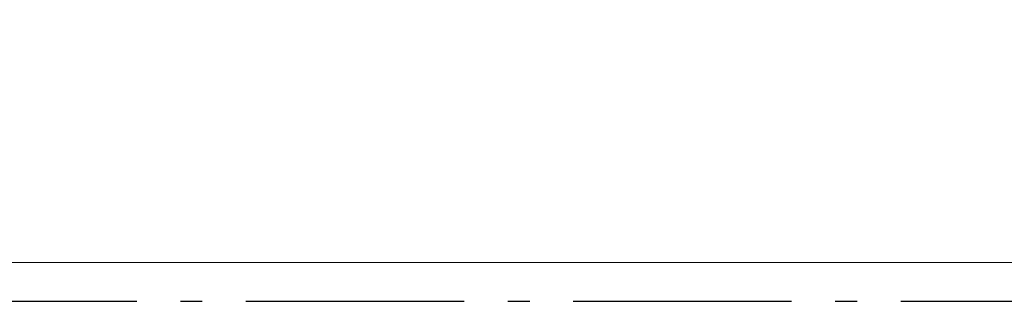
# Model space of a CAD drawing. Header units: millimetres. Extents: x -150 to 340869, y -1115 to 365939.
# Tile 62 of 193: x 295517 to 297772, y 356691 to 357336. Entities that reach past the tile are written whole.
import ezdxf
from ezdxf.enums import TextEntityAlignment as Align

# ---------------------------------------------------------------- set-up
doc = ezdxf.new("R2010")
doc.units = ezdxf.units.MM
doc.header["$LTSCALE"] = 0.5
doc.header["$MEASUREMENT"] = 0
doc.linetypes.add('Akselinje', pattern=[1500, 1000, -200, 100, -200])
doc.linetypes.add('PLINE', pattern=[0])
doc.layers.add('26-- Yttertak(Nye konstruksjoner)', color=7, linetype='Continuous')
doc.layers.add('82-- Modullinjer(Nye konstruksjoner)', color=7, linetype='Continuous')
doc.styles.add('GENERATED_STYLE_4', font='arial.ttf')

# ---------------------------------------------------------------- blocks, each defined once
blk = doc.blocks.new('Standard grid marker[6]', base_point=(305734.8, 356690.6))
at = {"layer": '82-- Modullinjer(Nye konstruksjoner)', "linetype": 'Akselinje'}
blk.add_line((305534.8, 356690.6), (271734.8, 356690.6), dxfattribs=at)
at = {"layer": '82-- Modullinjer(Nye konstruksjoner)', "style": 'GENERATED_STYLE_4'}
for tag, p in [('AC_MarkerText_1_1', (271409.8, 356744.3)), ('AC_MarkerText_1_0', (305859.8, 356744.3))]:
    blk.add_attdef(tag, text='', height=100, rotation=360, dxfattribs=at).set_placement(p, align=Align.TOP_CENTER)

msp = doc.modelspace()

# ---------------------------------------------------------------- linework, layer by layer
at = {"layer": '26-- Yttertak(Nye konstruksjoner)', "linetype": 'PLINE', "flags": 128}
msp.add_lwpolyline([(277601, 358690.6), (277601.1, 356779.6), (303051, 356780.6), (303051, 358690.6)], close=True, dxfattribs=at)

# ---------------------------------------------------------------- block references
at = {"layer": '82-- Modullinjer(Nye konstruksjoner)', "linetype": 'PLINE'}
msp.add_blockref('Standard grid marker[6]', (305734.8, 356690.6), dxfattribs=at)

doc.saveas('drawing.dxf')
